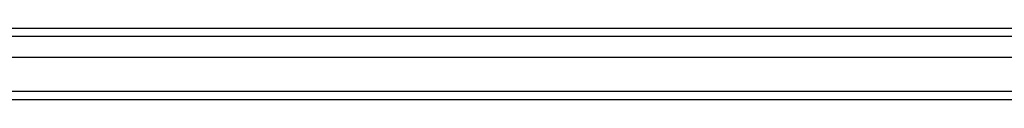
# Model space of a CAD drawing. Header units: inches. Extents: x 19 to 488, y 53 to 228.
# Tile 29 of 124: x 191.414 to 203.337, y 127.393 to 128.259. Entities that reach past the tile are written whole.
import ezdxf

# ---------------------------------------------------------------- set-up
doc = ezdxf.new("R2010")
doc.units = ezdxf.units.IN
doc.header["$MEASUREMENT"] = 0
doc.layers.add('Visible Edges(ANSI)', color=7, linetype='Continuous', lineweight=25)
doc.layers.add('Visible Tangent Edges(ANSI)', color=7, linetype='Continuous', lineweight=25)

msp = doc.modelspace()

# ---------------------------------------------------------------- linework, layer by layer
at = {"layer": 'Visible Edges(ANSI)'}
for p, q in [((168.158, 128.259), (214.363, 128.259)), ((214.552, 127.904), (167.969, 127.904)), ((215.161, 127.393), (168.127, 127.393))]:
    msp.add_line(p, q, dxfattribs=at)
at = {"layer": 'Visible Tangent Edges(ANSI)'}
for p, q in [((214.493, 128.16), (168.028, 128.16)), ((215.161, 127.492), (167.359, 127.492))]:
    msp.add_line(p, q, dxfattribs=at)

doc.saveas('drawing.dxf')
